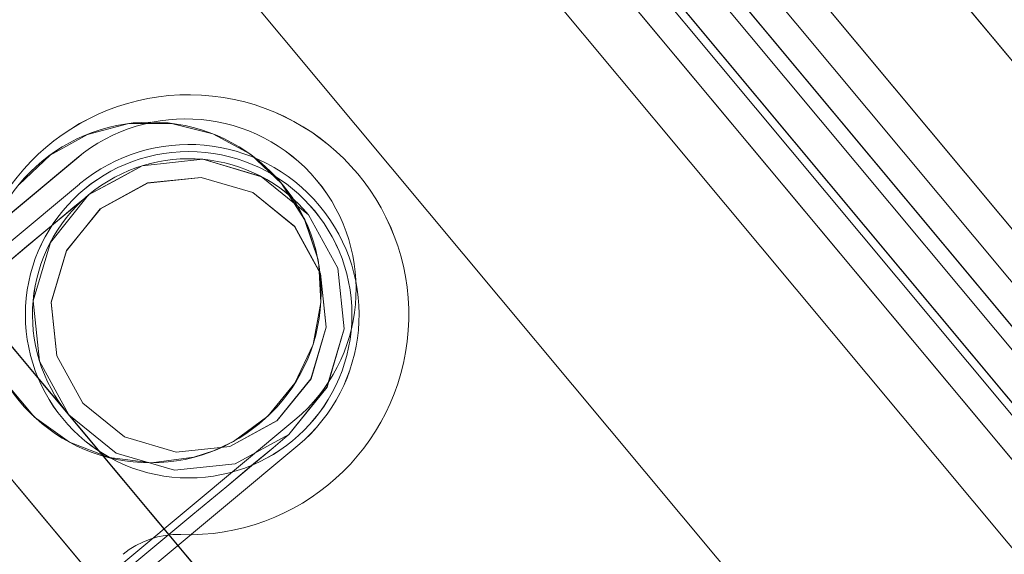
# Model space of a CAD drawing. Header units: millimetres. Extents: x -125266 to 274256, y -711690 to -301689.
# Tile 50 of 256: x -53328 to -53293, y -360970 to -360951. Entities that reach past the tile are written whole.
import ezdxf

# ---------------------------------------------------------------- set-up
doc = ezdxf.new("R2010")
doc.units = ezdxf.units.MM
doc.linetypes.add('CONTINOUS', pattern=[0])
for name, color, linetype, lineweight in [('AD Wall', 8, 'Continuous', 15), ('ARCH', 7, 'Continuous', 0), ('Equipment', 8, 'Continuous', 0), ('MEPTEK HVAC-Kitchen Fresh Air Duct', 3, 'Continuous', 30), ('MEPTEK-TEXT1', 7, 'Continuous', 30)]:
    doc.layers.add(name, color=color, linetype=linetype, lineweight=lineweight)
doc.layers.add('Light Equipment', color=8, linetype='Continuous')
doc.styles.get("Standard").update_dxf_attribs({"font": 'ARIALN.TTF'})
doc.styles.add('Times New Roman', font='times.ttf', dxfattribs={"height": 150})
doc.dimstyles.new('ARA-125', dxfattribs={"dimtxt": 200, "dimasz": 75, "dimexe": 0, "dimexo": 75, "dimgap": 7.5, "dimtad": 0, "dimdec": 0, "dimrnd": 5, "dimdsep": 46, "dimtxsty": 'Times New Roman', "dimblk": 'ARCHTICK', "dimcen": 56.25, "dimdle": 56.25, "dimclrd": 256, "dimclre": 256, "dimclrt": 256, "dimazin": 3, "dimtfac": 1, "dimtdec": 0, "dimtix": 1, "dimtmove": 1, "dimatfit": 3, "dimfxl": 0, "dimtolj": 1, "dimlwd": -1, "dimlwe": 0, "dimarcsym": 0})
pattern_1 = [(22.867872, (419150.544, -703283.92), (-30.845707, 73.1364), [])]

# ---------------------------------------------------------------- blocks, each defined once
blk = doc.blocks.new('A$Cf0359734')
at = {"layer": 'Equipment', "extrusion": (0, 0, -1), "elevation": -15}
for points in [[(-610.078, 1224.798, -3.802846), (-1131.035, 947.449, 3.802846)], [(-563.585, 1106.137, -3.146449), (-1057.949, 842.946, 3.146449)], [(-623.716, 328.397, -2.242091), (-613.535, 333.818, 2.242091)], [(-625.922, 333.655, -0.9995), (-615.329, 339.295, 0.9995)], [(-626.357, 332.858, -0.9995), (-615.763, 338.498, 0.9995)], [(-618.475, 330.822), (-620.53, 330.204), (-622.663, 330.42), (-624.554, 331.432), (-625.914, 333.093), (-626.533, 335.148), (-626.316, 337.282), (-625.305, 339.172), (-623.644, 340.532, -1)]]:
    blk.add_lwpolyline(points, format="xyb", close=True, dxfattribs=at)
for points in [[(-591.722, 1158.987, -3.538831), (-1086.084, 895.797), (-1091.774, 906.486), (-1091.58, 906.121), (-1086.084, 895.797), (-1084.559, 898.382), (-1083.015, 900.957), (-1081.46, 903.525), (-1079.888, 906.087), (-1078.303, 908.636), (-1076.702, 911.181)], [(-1077.22, 914.233), (-1087.359, 908.836), (-1091.168, 906.808, 3.626728), (-598.019, 1169.352)], [(-597.218, 1169.311, -3.616317), (-1091.58, 906.121), (-1091.532, 906.208), (-1091.475, 906.293), (-1091.426, 906.38), (-1091.369, 906.465), (-1091.32, 906.552), (-1091.272, 906.639), (-1091.215, 906.724), (-1091.168, 906.808), (-598.022, 1169.351)], [(-597.218, 1169.31, -3.616317), (-1091.582, 906.12, 3.616317), (-597.219, 1169.312)], [(-591.722, 1158.988, -3.538831), (-1086.084, 895.795), (-1084.554, 898.384), (-1083.015, 900.956), (-1081.455, 903.526), (-1079.889, 906.086), (-1078.304, 908.635), (-1076.703, 911.179)], [(-599.158, 1041.719, -0.011713), (-984.646, 836.489), (-990.409, 833.326), (-995.883, 829.759), (-1000.962, 825.886), (-1005.713, 821.665), (-1011.224, 815.871), (-1016.164, 809.592), (-1020.378, 803.047), (-1023.979, 796.101), (-1025.529, 792.694), (-1080.437, 895.526, 3.572618), (-594.649, 1154.151, -3.572618), (-1080.436, 895.526, 3.572618), (-594.65, 1154.151, -3.572618), (-1080.31, 895.593), (-1031.842, 804.552), (-1031.857, 804.516), (-1031.842, 804.552)], [(-546.271, 1063.035, -2.890001), (-1031.776, 804.429), (-1025.527, 792.692)]]:
    blk.add_lwpolyline(points, format="xyb", dxfattribs=at)
for points in [[(-291.028, 543.105), (-743.017, 302.473)], [(-743.016, 302.474), (-291.027, 543.105), (-743.016, 302.474), (-744.425, 305.121)], [(-245.91, 458.357), (-288.208, 537.808), (-740.197, 297.177)], [(-697.897, 217.726), (-740.196, 297.177), (-734.902, 299.996), (-740.196, 297.177), (-288.207, 537.809)], [(-728.008, 310.463), (-306.033, 535.116), (-728.008, 310.463), (-724.248, 303.401)], [(-732.607, 297.82), (-734.016, 300.467), (-294.39, 534.517)], [(-730.802, 304.671), (-301.007, 533.487), (-730.802, 304.671), (-730.238, 303.612)], [(-734.016, 300.466), (-732.606, 297.819), (-292.98, 531.869)], [(-728.72, 303.287), (-299.682, 531.7)], [(-725.729, 302.928), (-299.82, 529.675), (-300.384, 530.734)], [(-299.821, 529.675), (-300.384, 530.734), (-726.293, 303.987)], [(-726.293, 303.987), (-300.384, 530.734)], [(-725.729, 302.928), (-299.82, 529.675)], [(-298.272, 529.051), (-727.31, 300.639), (-727.982, 300.281), (-728.644, 299.928), (-729.285, 299.587), (-729.894, 299.263), (-730.455, 298.964), (-730.974, 298.688), (-731.429, 298.446), (-731.821, 298.237)], [(-728.009, 310.464), (-724.249, 303.401), (-302.273, 528.054), (-724.249, 303.401), (-302.273, 528.054), (-724.249, 303.401)], [(-645.324, 354.483), (-643.82, 355.284), (-642.65, 355.906), (-642.566, 355.952), (-641.644, 356.442), (-641.025, 356.772), (-640.723, 356.932), (-640.697, 356.947), (-640.882, 356.848), (-641.237, 356.659), (-641.655, 356.436), (-642.11, 356.194), (-642.274, 356.107), (-642.169, 356.163), (-641.888, 356.312), (-641.401, 356.572), (-640.22, 357.2), (-638.388, 358.175), (-639.798, 360.823)], [(-613.797, 337.681), (-614.417, 339.05), (-615.359, 340.22), (-616.565, 341.12), (-617.956, 341.691), (-619.448, 341.902), (-620.941, 341.733), (-622.347, 341.195), (-623.578, 340.329), (-624.552, 339.185), (-624.65, 339.024), (-625.21, 337.829), (-625.513, 336.357), (-625.434, 334.856), (-624.989, 333.421), (-624.205, 332.14), (-623.676, 331.566), (-623.119, 331.094), (-621.812, 330.35), (-620.361, 329.96), (-618.855, 329.94), (-617.391, 330.291), (-616.062, 330.998)], [(-622.347, 341.196), (-622.347, 341.196)], [(-615.328, 339.293), (-615.328, 339.293)], [(-615.761, 338.499), (-615.761, 338.499)], [(-625.914, 333.092), (-625.829, 332.933), (-625.575, 332.456), (-625.155, 331.668), (-624.578, 330.582), (-623.85, 329.216), (-622.985, 327.591), (-621.996, 325.733)], [(-606.075, 319.235), (-607.419, 321.76), (-608.735, 324.233), (-609.998, 326.605), (-611.188, 328.839), (-612.284, 330.898), (-613.276, 332.762), (-614.141, 334.387), (-614.869, 335.753), (-615.446, 336.838), (-615.866, 337.627), (-616.12, 338.104), (-616.205, 338.263)], [(-625.922, 333.653), (-625.922, 333.653)], [(-626.355, 332.859), (-626.355, 332.859)], [(-623.721, 328.397), (-623.721, 328.397)]]:
    blk.add_lwpolyline(points, dxfattribs=at)
for points in [[(-300.443, 532.427), (-730.237, 303.611)], [(-300.864, 525.406), (-722.839, 300.753)], [(-310.659, 510.899), (-706.676, 300.066)], [(-289.408, 506.011), (-713.146, 280.42), (-711.737, 277.773), (-713.146, 280.42)], [(-702.911, 282.47), (-704.632, 281.554), (-706.289, 280.672), (-707.814, 279.86), (-709.153, 279.147), (-710.249, 278.564), (-711.064, 278.13), (-711.567, 277.862), (-711.737, 277.772), (-713.146, 280.419), (-711.737, 277.772), (-287.998, 503.363), (-711.737, 277.772), (-711.567, 277.862), (-711.064, 278.13), (-710.249, 278.564), (-709.153, 279.147), (-707.814, 279.86), (-706.289, 280.672), (-704.632, 281.554)], [(-713.144, 280.421), (-712.975, 280.511), (-712.477, 280.776), (-711.657, 281.213), (-710.561, 281.796), (-709.221, 282.51), (-707.697, 283.321), (-706.039, 284.203), (-704.319, 285.12), (-298.237, 501.311), (-704.319, 285.12), (-706.039, 284.203), (-707.697, 283.321), (-709.221, 282.51), (-710.561, 281.796), (-711.657, 281.213), (-712.477, 280.776), (-712.975, 280.511)], [(-296.827, 498.663), (-702.909, 282.471)], [(-623.644, 340.532), (-621.588, 341.15), (-619.457, 340.939), (-617.564, 339.922), (-616.204, 338.261), (-615.585, 336.206), (-615.802, 334.072), (-616.813, 332.182), (-618.474, 330.822), (-616.813, 332.182), (-615.802, 334.072), (-615.585, 336.206), (-615.908, 337.271), (-616.204, 338.261), (-616.944, 339.165), (-617.564, 339.922), (-619.457, 340.939), (-621.566, 341.148), (-621.588, 341.15)], [(-618.475, 330.823), (-620.53, 330.204), (-622.661, 330.415), (-624.554, 331.432), (-625.914, 333.093), (-626.533, 335.149), (-626.317, 337.282), (-625.305, 339.173), (-623.644, 340.533), (-625.305, 339.173), (-626.317, 337.282), (-626.533, 335.149), (-625.914, 333.093), (-624.554, 331.432), (-622.661, 330.415), (-620.53, 330.204)], [(-623.344, 339.969), (-621.528, 340.514), (-619.639, 340.324), (-617.969, 339.433), (-616.77, 337.958), (-616.219, 336.145), (-616.409, 334.256), (-617.308, 332.589), (-618.775, 331.387), (-620.591, 330.841), (-622.477, 331.026), (-624.15, 331.923), (-625.346, 333.392), (-625.9, 335.21), (-625.707, 337.094), (-624.81, 338.767)], [(-618.775, 331.386), (-620.591, 330.84), (-622.479, 331.031), (-624.152, 331.927), (-625.349, 333.396), (-625.9, 335.21), (-625.709, 337.098), (-624.81, 338.766), (-624.124, 339.328), (-623.343, 339.968), (-621.527, 340.513), (-619.642, 340.328), (-617.969, 339.432), (-616.772, 337.963), (-616.221, 336.149), (-616.412, 334.261), (-617.308, 332.588)], [(-593.239, 297.803), (-615.329, 339.295)], [(-615.762, 338.496), (-594.144, 297.889)], [(-625.923, 333.656), (-603.834, 292.164)], [(-604.738, 292.251), (-626.356, 332.858)], [(-622.099, 326.989), (-622.236, 327.222), (-622.397, 327.448), (-622.58, 327.65), (-622.778, 327.844), (-622.991, 328.015), (-623.221, 328.165), (-623.465, 328.293), (-623.718, 328.397), (-623.465, 328.293), (-623.221, 328.165), (-622.991, 328.015), (-622.778, 327.844), (-622.58, 327.65), (-622.397, 327.448), (-622.236, 327.222)]]:
    blk.add_lwpolyline(points, close=True, dxfattribs=at)
at = {"layer": 'Equipment', "extrusion": (0, 0, -1)}
for centre, radius in [((-619.524, 335.901, -15), 6.002), ((-621.059, 335.678, -15), 5.75), ((-621.059, 335.678, -15), 5.75)]:
    blk.add_circle(centre, radius, dxfattribs=at)
for centre, radius, start, end in [((-625.132, 625.132, -15), 625.132, 145.142558, 90.917696), ((-624.647, 624.948, -15), 545.055, 148.86045, 87.1998), ((-624.649, 624.946, -15), 545.055, 148.86045, 87.1998), ((-624.649, 624.946, -15), 545.055, 148.86045, 87.1998), ((-624.649, 624.946, -15), 545.055, 148.86045, 87.1998), ((-624.648, 624.948, -15), 535.053, 147.01591, 89.04434), ((-624.648, 624.948, -15), 535.053, 147.01591, 89.04434)]:
    blk.add_arc(centre, radius, start, end, dxfattribs=at)
blk = doc.blocks.new('ARCH')
at = {"layer": 'AD Wall', "lineweight": 0}
h = blk.add_hatch(dxfattribs=at)
h.set_pattern_fill('ANSI31', color=256, scale=25, angle=-22.1321)
h.set_pattern_definition(pattern_1)
edge = h.paths.add_edge_path()
edge.add_arc((-53209.777, -360694.998), 761.132, 66.950176, 372.725314)
edge.add_line((-52467.341, -360527.338), (-52564.885, -360549.366))
edge.add_arc((-53209.777, -360694.998), 661.132, -293.049824, 12.725314, ccw=False)
edge.add_line((-52950.923, -360086.648), (-52911.77, -359994.631))
h = blk.add_hatch(dxfattribs=at)
h.set_pattern_fill('ANSI31', color=256, scale=25, angle=-22.1321)
h.set_pattern_definition(pattern_1)
edge = h.paths.add_edge_path()
edge.add_arc((-53209.777, -360694.998), 761.132, 66.950176, 372.725314)
edge.add_line((-52467.341, -360527.338), (-52564.885, -360549.366))
edge.add_arc((-53209.777, -360694.998), 661.132, -293.049824, 12.725314, ccw=False)
edge.add_line((-52950.923, -360086.648), (-52911.77, -359994.631))
at = {"layer": 'AD Wall', "lineweight": 0, "extrusion": (0, 0, -1)}
for radius in [761.132, 761.132, 661.132, 661.132]:
    blk.add_arc((53209.777, -360694.998, -5.049), radius, 167.274686, 113.049824, dxfattribs=at)
at = {"layer": 'Light Equipment', "lineweight": 0, "extrusion": (0, 0, -1), "elevation": -5.049}
for points in [[(52997.285, -360133.855, -3.802846), (52619.203, -360587.036, 3.802846)], [(53085.056, -360226.257, -3.146449), (52726.274, -360656.304, 3.146449)], [(53322.365, -360969.345, -2.242091), (53329.753, -360960.488, 2.242091)], [(53318.34, -360965.306, -0.9995), (53326.029, -360956.09, 0.9995)], [(53318.238, -360966.208, -0.9995), (53325.926, -360956.992, 0.9995)], [(53326.306, -360965.124), (53324.635, -360966.471), (53322.578, -360967.074), (53320.445, -360966.85), (53318.56, -360965.823), (53317.212, -360964.152), (53316.609, -360962.095), (53316.834, -360959.962), (53317.86, -360958.077, -1)]]:
    blk.add_lwpolyline(points, format="xyb", close=True, dxfattribs=at)
for points in [[(52681.566, -360597.53), (52674.208, -360606.349), (52671.443, -360609.663, 3.626728), (53029.343, -360180.672)], [(53030.101, -360180.409, -3.616317), (52671.32, -360610.454), (52671.332, -360610.355), (52671.353, -360610.255), (52671.365, -360610.156), (52671.386, -360610.056), (52671.399, -360609.957), (52671.411, -360609.858), (52671.432, -360609.758), (52671.443, -360609.663), (53029.342, -360180.674)], [(53030.101, -360180.41, -3.616317), (52671.318, -360610.456, 3.616317), (53030.101, -360180.408)], [(53039.081, -360187.901, -3.538831), (52680.301, -360617.948), (52680.744, -360614.974), (52681.2, -360612.012), (52681.677, -360609.043), (52682.163, -360606.082), (52682.671, -360603.124), (52683.196, -360600.164)], [(53039.082, -360187.901, -3.538831), (52680.301, -360617.947), (52671.003, -360610.189), (52671.321, -360610.454), (52680.301, -360617.947), (52680.74, -360614.977), (52681.2, -360612.01), (52681.673, -360609.046), (52682.163, -360606.081), (52682.671, -360603.122), (52683.196, -360600.162)], [(53076.373, -360299.33, -0.011713), (52796.609, -360634.668), (52792.462, -360639.77), (52788.735, -360645.136), (52785.489, -360650.637), (52782.678, -360656.337), (52779.757, -360663.781), (52777.546, -360671.458), (52776.108, -360679.109), (52775.39, -360686.899), (52775.238, -360690.639), (52685.634, -360616.071, 3.572618), (53038.192, -360193.484, -3.572618), (52685.634, -360616.07, 3.572618), (53038.191, -360193.484, -3.572618), (52685.726, -360615.961), (52764.922, -360682.033), (52764.921, -360682.072), (52764.922, -360682.033)], [(53117.333, -360259.66, -2.890001), (52765.029, -360682.122), (52775.24, -360690.64)]]:
    blk.add_lwpolyline(points, format="xyb", dxfattribs=at)
for points in [[(53549.65, -360645.12), (53221.621, -361038.305)], [(53221.622, -361038.304), (53549.65, -360645.119), (53221.622, -361038.304), (53219.319, -361036.382)], [(53623.372, -360706.625), (53554.257, -360648.964), (53226.229, -361042.148)], [(53295.344, -361099.809), (53226.229, -361042.148), (53230.072, -361037.542), (53226.229, -361042.148), (53554.258, -360648.963)], [(53233.017, -361038.693), (53230.714, -361036.772), (53549.771, -360654.341)], [(53230.715, -361036.773), (53233.018, -361038.694), (53552.074, -360656.263)], [(53232.108, -361031.667), (53544.03, -360657.788), (53232.108, -361031.667), (53233.029, -361032.435)], [(53232.513, -361025.249), (53538.76, -360658.173), (53232.513, -361025.249), (53238.657, -361030.375)], [(53234.558, -361032.165), (53545.93, -360658.945)], [(53237.464, -361031.371), (53546.565, -360660.872), (53545.644, -360660.104)], [(53546.565, -360660.872), (53545.644, -360660.104), (53236.542, -361030.602)], [(53236.542, -361030.602), (53545.643, -360660.104)], [(53548.234, -360660.866), (53236.862, -361034.087), (53236.374, -361034.671), (53235.893, -361035.247), (53235.428, -361035.804), (53234.987, -361036.334), (53234.579, -361036.822), (53234.203, -361037.274), (53233.872, -361037.67), (53233.588, -361038.01)], [(53237.464, -361031.371), (53546.565, -360660.872)], [(53232.513, -361025.249), (53238.657, -361030.374), (53544.903, -360663.298), (53238.657, -361030.374), (53544.903, -360663.298), (53238.657, -361030.374)], [(53292.521, -360953.322), (53293.612, -360952.014), (53294.462, -360950.996), (53294.523, -360950.922), (53295.192, -360950.121), (53295.641, -360949.582), (53295.86, -360949.319), (53295.879, -360949.296), (53295.745, -360949.458), (53295.487, -360949.766), (53295.184, -360950.13), (53294.853, -360950.526), (53294.734, -360950.669), (53294.811, -360950.577), (53295.015, -360950.333), (53295.368, -360949.909), (53296.225, -360948.882), (53297.555, -360947.288), (53295.252, -360945.367)], [(53328.055, -360957.008), (53326.965, -360955.974), (53325.652, -360955.245), (53324.195, -360954.866), (53322.692, -360954.861), (53321.23, -360955.227), (53319.911, -360955.947), (53318.812, -360956.974), (53317.998, -360958.24), (53317.526, -360959.667), (53317.496, -360959.853), (53317.428, -360961.17), (53317.702, -360962.649), (53318.34, -360964.009), (53319.292, -360965.171), (53320.501, -360966.062), (53321.208, -360966.394), (53321.902, -360966.621), (53323.393, -360966.819), (53324.884, -360966.633), (53326.286, -360966.085), (53327.51, -360965.208), (53328.475, -360964.052)], [(53326.03, -360956.091), (53326.03, -360956.091)], [(53325.928, -360956.991), (53325.928, -360956.991)], [(53318.811, -360956.974), (53318.811, -360956.974)], [(53318.56, -360965.824), (53318.699, -360965.939), (53319.113, -360966.285), (53319.799, -360966.858), (53320.743, -360967.645), (53321.932, -360968.637), (53323.346, -360969.816), (53324.962, -360971.165)], [(53342.158, -360971.186), (53339.961, -360969.353), (53337.81, -360967.559), (53335.747, -360965.837), (53333.804, -360964.216), (53332.012, -360962.721), (53330.391, -360961.369), (53328.977, -360960.189), (53327.789, -360959.198), (53326.845, -360958.41), (53326.159, -360957.838), (53325.744, -360957.492), (53325.606, -360957.376)], [(53318.341, -360965.307), (53318.341, -360965.307)], [(53318.24, -360966.206), (53318.24, -360966.206)], [(53322.36, -360969.347), (53322.36, -360969.347)]]:
    blk.add_lwpolyline(points, dxfattribs=at)
for points in [[(53544.951, -360658.557), (53233.03, -361032.436)], [(53547.207, -360665.22), (53240.96, -361032.296)], [(53565.125, -360678.869), (53257.599, -361047.479), (53259.902, -361049.401), (53257.599, -361047.479)], [(53266.308, -361041.724), (53265.059, -361043.221), (53263.856, -361044.662), (53262.75, -361045.989), (53261.778, -361047.154), (53260.982, -361048.107), (53260.39, -361048.816), (53260.025, -361049.254), (53259.903, -361049.401), (53257.6, -361047.48), (53259.903, -361049.401), (53567.428, -360680.791), (53259.903, -361049.401), (53260.025, -361049.254), (53260.39, -361048.816), (53260.982, -361048.107), (53261.778, -361047.154), (53262.75, -361045.989), (53263.856, -361044.662), (53265.059, -361043.221)], [(53543.598, -360682.348), (53256.191, -361026.843)], [(53257.6, -361047.478), (53257.723, -361047.33), (53258.085, -361046.897), (53258.68, -361046.183), (53259.475, -361045.23), (53260.448, -361044.065), (53261.554, -361042.739), (53262.757, -361041.297), (53264.006, -361039.8), (53558.717, -360686.55), (53264.006, -361039.8), (53262.757, -361041.297), (53261.554, -361042.739), (53260.448, -361044.065), (53259.475, -361045.23), (53258.68, -361046.183), (53258.085, -361046.897), (53257.723, -361047.33)], [(53561.021, -360688.471), (53266.309, -361041.722)], [(53362.122, -360986.202), (53326.029, -360956.09)], [(53317.86, -360958.077), (53319.531, -360956.73), (53321.584, -360956.123), (53323.721, -360956.351), (53325.607, -360957.377), (53326.955, -360959.048), (53327.558, -360961.106), (53327.333, -360963.239), (53326.307, -360965.124), (53327.333, -360963.239), (53327.558, -360961.106), (53326.955, -360959.048), (53326.255, -360958.183), (53325.607, -360957.377), (53324.581, -360956.819), (53323.721, -360956.351), (53321.584, -360956.123), (53319.552, -360956.724), (53319.531, -360956.73)], [(53318.35, -360958.486), (53319.827, -360957.296), (53321.648, -360956.761), (53323.531, -360956.957), (53325.197, -360957.871), (53326.391, -360959.343), (53326.926, -360961.165), (53326.721, -360963.048), (53325.815, -360964.714), (53324.339, -360965.904), (53322.522, -360966.442), (53320.635, -360966.242), (53318.973, -360965.332), (53317.775, -360963.856), (53317.244, -360962.039), (53317.444, -360960.152)], [(53325.816, -360964.715), (53324.34, -360965.904), (53322.518, -360966.439), (53320.631, -360966.239), (53318.969, -360965.329), (53317.776, -360963.857), (53317.241, -360962.036), (53317.445, -360960.152), (53317.869, -360959.373), (53318.351, -360958.486), (53319.827, -360957.297), (53321.644, -360956.758), (53323.531, -360956.958), (53325.193, -360957.868), (53326.387, -360959.34), (53326.922, -360961.161), (53326.722, -360963.049)], [(53325.928, -360956.993), (53361.252, -360986.464)], [(53326.306, -360965.123), (53324.635, -360966.471), (53322.582, -360967.078), (53320.445, -360966.849), (53318.559, -360965.823), (53317.212, -360964.152), (53316.608, -360962.094), (53316.833, -360959.962), (53317.859, -360958.076), (53316.833, -360959.962), (53316.608, -360962.094), (53317.212, -360964.152), (53318.559, -360965.823), (53320.445, -360966.849), (53322.582, -360967.078), (53324.635, -360966.471)], [(53318.34, -360965.305), (53354.433, -360995.417)], [(53353.562, -360995.678), (53318.238, -360966.207)], [(53324.394, -360970.04), (53324.179, -360969.876), (53323.944, -360969.727), (53323.699, -360969.609), (53323.442, -360969.504), (53323.18, -360969.426), (53322.911, -360969.373), (53322.636, -360969.347), (53322.363, -360969.346), (53322.636, -360969.347), (53322.911, -360969.373), (53323.18, -360969.426), (53323.442, -360969.504), (53323.699, -360969.609), (53323.944, -360969.727), (53324.179, -360969.876)]]:
    blk.add_lwpolyline(points, close=True, dxfattribs=at)
at = {"layer": 'Light Equipment', "lineweight": 0, "extrusion": (0, 0, -1)}
for centre, radius in [((53323.421, -360960.814, -5.049), 6.002), ((53322.083, -360961.599, -5.049), 5.75), ((53322.083, -360961.599, -5.049), 5.75)]:
    blk.add_circle(centre, radius, dxfattribs=at)
for centre, radius, start, end in [((53209.26, -360695.008, -5.049), 625.132, 167.274686, 113.049824), ((53209.779, -360694.995, -5.049), 545.055, 170.99258, 109.33193), ((53209.777, -360694.998, -5.049), 545.055, 170.99258, 109.33193), ((53209.777, -360694.998, -5.049), 545.055, 170.99258, 109.33193), ((53209.777, -360694.998, -5.049), 545.055, 170.99258, 109.33193), ((53209.778, -360694.996, -5.049), 535.053, 169.14804, 111.17647), ((53209.778, -360694.996, -5.049), 535.053, 169.14804, 111.17647)]:
    blk.add_arc(centre, radius, start, end, dxfattribs=at)
at = {"layer": 'Equipment', "rotation": 337.8678715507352}
blk.add_blockref('A$Cf0359734', (-54023.845, -361038.564, -9.95), dxfattribs=at)
blk = doc.blocks.new('_ArchTick')
at = {"color": 0, "linetype": 'ByBlock', "const_width": 0.15}
blk.add_lwpolyline([(-0.5, -0.5), (0.5, 0.5)], dxfattribs=at)

msp = doc.modelspace()

# ---------------------------------------------------------------- block references
at = {"layer": 'ARCH'}
msp.add_blockref('ARCH', (0, 0), dxfattribs=at)

# ---------------------------------------------------------------- texts
at = {"layer": 'MEPTEK-TEXT1', "char_height": 350, "attachment_point": 1}
for s, insert, width in [('{\\fCalibri|b0|i0|c0|p34;\\H1.28571x;\\C1;GENERAL GUIDELINES-HVAC :\\P\\fArial Narrow|b0|i0|c0|p34;\\H0.88889x;\\C256;\\P\\fCalibri|b0|i0|c0|p34;\\C4;DUCTING :\\H0.875x;\\P\\pi-1050,l1050,t1050;\\C256;1.^IDUCTING SHALL BE IN ACCORDANCE WITH IS 655, GALVANIZED IRON SHEET TO BE USED FOR ALL DUCTING WORKS. THERMAL INSULATION ON DUCTS SHALL BE 19 MM THICK. CLOSED CELL CLASS “O” BS 476 PART 6-7 FM APPROVED NITRILE RUBBER ELASTOMERIC INSULATION THERMAL CONDUCTIVITY 0.033 WATTS PER METER-KELVIN (W/(M.K)) AT 0°C FOR AIR CONDITIONING DUCTING. \\P2.^ITHERMAL INSULATION ON KITCHEN EXHAUST DUCTING SHALL BE 80 MM THICK ALUMINUM FOIL FACED RESIN BONDED FIBRE GLASS WOOL OF DENSITY NOT LESS THAN 48 KG/M3.\\P3.^ITHERMAL INSULATION ON FRESH AIR, SUPPLY AIR AND RETURN AIR SHALL BE 19MM THICK CLOSED CELL ANTI-MICROBIAL CLASS “O” BS 476 AND PART 6 & 7 FM APPROVED NITRILE RUBBER ELASTOMERIC INSULATION THERMAL CONDUCTIVITY 0.033 WATTS PER METER-KELVIN (W/ (M\\fArial|b0|i0|c0|p34;.\\fCalibri|b0|i0|c0|p34;K)) AT 0°C.\\P4.^IAPPROPRIATE NUMBER OF TRAP DOORS SHALL BE PROVIDED IN KITCHEN EXHAUST DUCTING FOR OIL/GREASE CLEANING PURPOSE.\\P5.^IDUCTING INSTALLATION WITH RESPECT TO FRESH AIR INTAKE, KITCHEN EXHAUST OUT FROM LOCATION UP TO LOUVERS AT FAÇADE SHALL BE IN THE SCOPE OF CONCESSIONER INCLUDING AIR WASHER, EXHAUST FAN SECTION DRY SCRUBBER ETC.\\P6.^IEACH AND EVERY KITCHEN EXHAUST HOOD SHOULD BE EQUIPPED WITH UL LISTED, WET CHEMICAL BASED, MECHANICALLY OPERATED, AUTOMATIC FIRE SUPPRESSION SYSTEM. SEPARATE DRAWING TO BE SUBMITTED FOR HOOD SUPPRESSION SYSTEM.\\P7.^ISUPPORTING OF DUCTING TO BE DONE WITH USING ANGLE 50X 50 X 5MM AND TIE ROD OF SIZE MINIMUM 10 MM DIA/ AS PER DUCT SIZE.\\P8.^IPOST COMPLETION OF ONSITE WORK, CONCESSIONAIRE HAS TO SHARE TESTING AND COMMISSIONING REPORT WITH DIAL.\\P9.^IINTEGRATION WITH FIRE ALARM SYSTEM, SO THAT AHU GET SWITCHED OFF IN CASE OF ANY FIRE INCIDENT.\\P10.^IFOR EQUIPMENT PLACEMENT STRUCTURAL DETAILS TO BE APPROVED BY STRUCTURAL CONSULTANT AND SAME TO BE SHARE WITH DIAL.\\P11.^ITRAP DOOR WITH PROPER ACCESS TO BE PROVIDED FOR FILTER AND COPPER COIL CLEANING.\\P12.^IKITCHEN VENTILATION SHALL COMPLY TO NFPA 96 GUIDELINE.}', (-102876.109, -301696.901), 28043.42879), ('{\\fCalibri|b0|i0|c0|p34;\\H1.28571x;\\C1;CHILLED WATER PIPING:-\\H0.77778x;\\P\\pi-1050,l1050,t1050;\\C256;1.^ICHILLED WATER PIPING SHALL BE CONFIRMING TO IS:1239 PART I CLASS ‘C’ HEAVY AND FITTING SHALL BE CONFORMING TO ASTM A-105,3000LBS SOCKET WELD END (UP TO 50MM) & 1S:1239 PART-II HEAVY/ASTM A-234 WPB, GR.B BUTT WELD FITTING ( ABOVE 50NB PIPE SIZE)\\P2.^IPIPING CONNECTION SHOULD BE SOCKET WELDED UP TO 50NB SIZE AND SHALL BE BUTT WELD ABOVE 50NB PIPE SIZE. PIPE FLANGES SHOULD BE CONFIRMING TO ASTM A-105 # 150 SORF AND FLANGE DIMENSION SHOULD BE IN ACCORDANCE WITH ASME/ANSI B 16.5 (150 SORF), FITTING TO FITTING WELDING IS NOT ALLOWED. NOZZLE CONNECTIONS/THREDOLETS/WELDOLETS ARE NOT ALLOWED BY PUNCTURING THE PIPE. ONLY EQUAL/UNEQUAL TEE’S SHALL BE USED FOR BRANCH CONNECTION FROM HEADER. SOCKET WELD END TEE SHOULD BE USED FOR BRANCH CONNECTION (UP-TO -50NB PIPE SIZE) W.R.T TO PRESSURE GAUGE/TEMPERATURE GAUGE/AIR VENT/DRAIN POINT ETC.\\P3.^IPOST INSTALLATION CLEARANCE BY DIAL, CHW PIPING SHALL BE TESTED @15KGF/CM2 HYDROSTATICS PRESSURE FOR 24HRS HOLD TIME AND TESTING SHOULD BE WITNESSED TO DIAL TEAM.\\P4.^ITHERMAL INSULATION ON CHW AND CONDENSATE DRAIN PIPING LINE SHALL BE 25MM THICK. CLOSED CELL ANTI-MICROBIAL CLASS “O” BS 476 AND PART 6 & 7 FM APPROVED NITRILE RUBBER ELASTOMERIC INSULATION THERMAL CONDUCTIVITY 0.033 WATTS PER METER-KELVIN (W/ (M\\fArial|b0|i0|c0|p34;⋅\\fCalibri|b0|i0|c0|p34;K)) AT 0°C.\\P5.^ICONDENSATE DRAIN PIPING SHALL BE COMPLYING TO IS 4985 CLASS 3 UPVC PIPE. SOLVENT CEMENT COMPLYING WITH ASTM D2564 SHALL BE USED FOR JOINTS.\\P6.^IFOR CEILING SUSPENDED CHILLED WATER PIPE:  PIPE SHOULD BE HANGED WITH TIE ROD OF SIZE MINIMUM 10 MM DIA.}', (-102709.024, -319968.004), 24849.35391)]:
    msp.add_mtext(s, dxfattribs=dict(at, insert=insert, width=width))

# ---------------------------------------------------------------- leaders
at = {"layer": 'MEPTEK HVAC-Kitchen Fresh Air Duct', "linetype": 'CONTINOUS', "lineweight": -2, "ltscale": 25}
msp.add_leader([(-54089.525, -360808.891), (-54089.525, -362709.219), (-53079.775, -362709.219)], dimstyle='ARA-125', override={"dimtxt": 150, "dimasz": 150}, dxfattribs=at)

doc.saveas('drawing.dxf')
